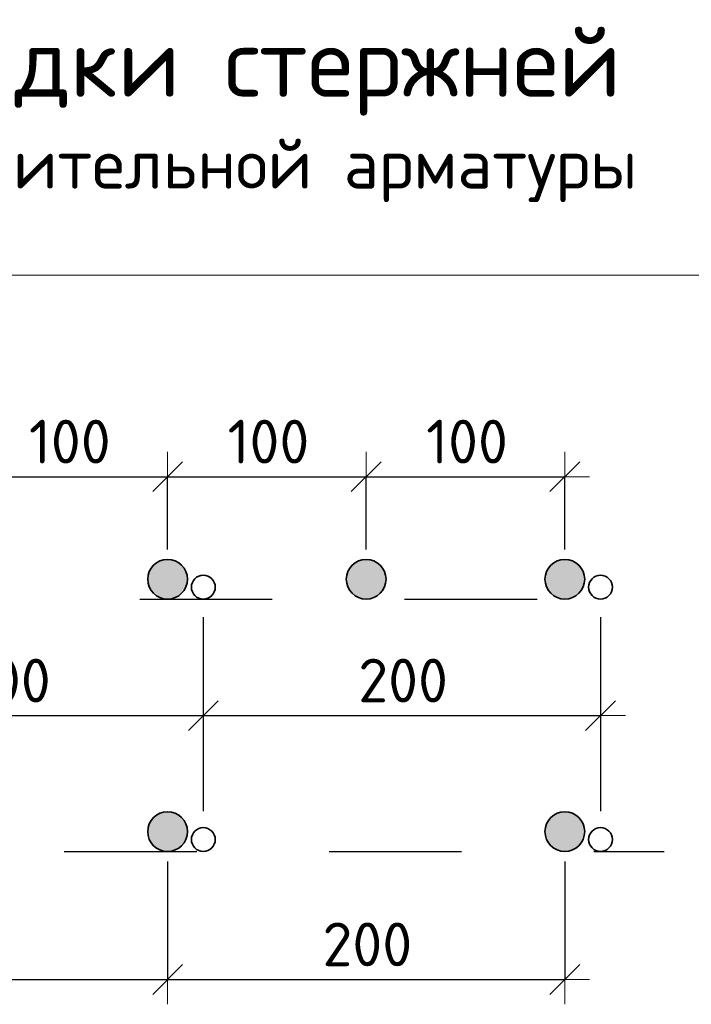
# Model space of a CAD drawing. Header units: metres. Extents: x -38 to 98, y -15 to 21.
# Tile 131 of 147: x 76.63 to 77.137, y 7.921 to 8.665. Entities that reach past the tile are written whole.
import ezdxf

# ---------------------------------------------------------------- set-up
doc = ezdxf.new("R2010")
doc.units = ezdxf.units.M
doc.header["$PDMODE"] = 65
doc.linetypes.add('______2', pattern=[0.0405, 0.03, -0.0105])
doc.layers.add('XR$3$_3898', color=7, linetype='Continuous')
doc.layers.add('XR$5$_3898', color=7, linetype='Continuous')
for name, color, linetype, lineweight in [('XR$3$Размерная линия_ общее', 7, 'Continuous', 13), ('XR$4$Текст_ примечание', 7, 'Continuous', 13), ('XR$5$Размерная линия_ общее', 7, 'Continuous', 13)]:
    doc.layers.add(name, color=color, linetype=linetype, lineweight=lineweight)
doc.styles.add('ISOCPEUR', font='txt')
doc.dimstyles.new('DIMSTYLE_8', dxfattribs={"dimtxt": 0.033, "dimasz": 0.0375, "dimexe": 0, "dimexo": 0, "dimgap": 0.0165, "dimtad": 2, "dimdec": 0, "dimlfac": 1000, "dimrnd": 1, "dimzin": 12, "dimdsep": 46, "dimtxsty": 'ISOCPEUR', "dimblk1": 'ALL_ML_STRICH', "dimblk2": 'ALL_ML_STRICH', "dimsah": 1, "dimcen": 0, "dimclrd": 7, "dimclre": 256, "dimclrt": 7, "dimadec": 0, "dimazin": 0, "dimtfac": 1, "dimtdec": 0, "dimtix": 1, "dimtmove": 2, "dimatfit": 3, "dimfxl": 0, "dimtzin": 0, "dimlwd": 0, "dimlwe": -3, "dimarcsym": 0})

# ---------------------------------------------------------------- blocks, each defined once
blk = doc.blocks.new('ALL_ML_STRICH')
at = {"color": 0, "linetype": 'ByBlock', "lineweight": -2}
for p, q in [((0, -0.5), (0, 0.5)), ((-0.3, -0.3), (0.3, 0.3)), ((-1, 0), (0.5, 0))]:
    blk.add_line(p, q, dxfattribs=at)
blk = doc.blocks.new('*D59')
at = {"layer": 'DEFPOINTS', "color": 7, "linetype": 'Continuous', "lineweight": 13, "transparency": 33554687}
for p in [(76.59196, 8.31961), (76.59196, 8.24218), (76.74196, 8.24218)]:
    blk.add_point(p, dxfattribs=at)
at = {"layer": 'XR$3$Размерная линия_ общее', "color": 253, "linetype": 'Continuous', "lineweight": -2, "true_color": 0xa0a0a0, "transparency": 33554687}
for p, q in [((76.59196, 8.26468), (76.59196, 8.31961)), ((76.74196, 8.26468), (76.74196, 8.31961))]:
    blk.add_line(p, q, dxfattribs=at)
at = {"layer": 'XR$3$Размерная линия_ общее', "color": 7, "linetype": 'Continuous', "lineweight": -2, "transparency": 33554687}
blk.add_line((76.59196, 8.31961), (76.74196, 8.31961), dxfattribs=at)
at = {"layer": 'XR$3$Размерная линия_ общее', "color": 7, "linetype": 'Continuous', "lineweight": 13, "transparency": 33554687, "xscale": 0.0375, "yscale": 0.0375, "zscale": 0.0375, "rotation": 180}
blk.add_blockref('ALL_ML_STRICH', (76.59196, 8.31961), dxfattribs=at)
at = {"layer": 'XR$3$Размерная линия_ общее', "color": 7, "linetype": 'Continuous', "lineweight": 13, "transparency": 33554687, "xscale": 0.0375, "yscale": 0.0375, "zscale": 0.0375}
blk.add_blockref('ALL_ML_STRICH', (76.74196, 8.31961), dxfattribs=at)
at = {"layer": 'XR$3$Размерная линия_ общее', "color": 7, "linetype": 'Continuous', "lineweight": 13, "transparency": 33554687, "insert": (76.63726, 8.36261), "char_height": 0.033, "width": 0.00165, "attachment_point": 1, "line_spacing_factor": 0.60241, "style": 'ISOCPEUR'}
blk.add_mtext('100', dxfattribs=at)
blk = doc.blocks.new('*D60')
at = {"layer": 'DEFPOINTS', "color": 7, "linetype": 'Continuous', "lineweight": 13, "transparency": 33554687}
for p in [(76.74196, 8.31961), (76.74196, 8.24218), (76.89196, 8.24218)]:
    blk.add_point(p, dxfattribs=at)
at = {"layer": 'XR$3$Размерная линия_ общее', "color": 253, "linetype": 'Continuous', "lineweight": -2, "true_color": 0xa0a0a0, "transparency": 33554687}
for p, q in [((76.74196, 8.26468), (76.74196, 8.31961)), ((76.89196, 8.26468), (76.89196, 8.31961))]:
    blk.add_line(p, q, dxfattribs=at)
at = {"layer": 'XR$3$Размерная линия_ общее', "color": 7, "linetype": 'Continuous', "lineweight": -2, "transparency": 33554687}
blk.add_line((76.74196, 8.31961), (76.89196, 8.31961), dxfattribs=at)
at = {"layer": 'XR$3$Размерная линия_ общее', "color": 7, "linetype": 'Continuous', "lineweight": 13, "transparency": 33554687, "xscale": 0.0375, "yscale": 0.0375, "zscale": 0.0375, "rotation": 180}
blk.add_blockref('ALL_ML_STRICH', (76.74196, 8.31961), dxfattribs=at)
at = {"layer": 'XR$3$Размерная линия_ общее', "color": 7, "linetype": 'Continuous', "lineweight": 13, "transparency": 33554687, "xscale": 0.0375, "yscale": 0.0375, "zscale": 0.0375}
blk.add_blockref('ALL_ML_STRICH', (76.89196, 8.31961), dxfattribs=at)
at = {"layer": 'XR$3$Размерная линия_ общее', "color": 7, "linetype": 'Continuous', "lineweight": 13, "transparency": 33554687, "insert": (76.78726, 8.36261), "char_height": 0.033, "width": 0.00165, "attachment_point": 1, "line_spacing_factor": 0.60241, "style": 'ISOCPEUR'}
blk.add_mtext('100', dxfattribs=at)
blk = doc.blocks.new('*D61')
at = {"layer": 'DEFPOINTS', "color": 7, "linetype": 'Continuous', "lineweight": 13, "transparency": 33554687}
for p in [(76.89196, 8.31961), (76.89196, 8.24218), (77.04196, 8.24218)]:
    blk.add_point(p, dxfattribs=at)
at = {"layer": 'XR$3$Размерная линия_ общее', "color": 253, "linetype": 'Continuous', "lineweight": -2, "true_color": 0xa0a0a0, "transparency": 33554687}
for p, q in [((76.89196, 8.26468), (76.89196, 8.31961)), ((77.04196, 8.26468), (77.04196, 8.31961))]:
    blk.add_line(p, q, dxfattribs=at)
at = {"layer": 'XR$3$Размерная линия_ общее', "color": 7, "linetype": 'Continuous', "lineweight": -2, "transparency": 33554687}
blk.add_line((76.89196, 8.31961), (77.04196, 8.31961), dxfattribs=at)
at = {"layer": 'XR$3$Размерная линия_ общее', "color": 7, "linetype": 'Continuous', "lineweight": 13, "transparency": 33554687, "xscale": 0.0375, "yscale": 0.0375, "zscale": 0.0375, "rotation": 180}
blk.add_blockref('ALL_ML_STRICH', (76.89196, 8.31961), dxfattribs=at)
at = {"layer": 'XR$3$Размерная линия_ общее', "color": 7, "linetype": 'Continuous', "lineweight": 13, "transparency": 33554687, "xscale": 0.0375, "yscale": 0.0375, "zscale": 0.0375}
blk.add_blockref('ALL_ML_STRICH', (77.04196, 8.31961), dxfattribs=at)
at = {"layer": 'XR$3$Размерная линия_ общее', "color": 7, "linetype": 'Continuous', "lineweight": 13, "transparency": 33554687, "insert": (76.93726, 8.36261), "char_height": 0.033, "width": 0.00165, "attachment_point": 1, "line_spacing_factor": 0.60241, "style": 'ISOCPEUR'}
blk.add_mtext('100', dxfattribs=at)
blk = doc.blocks.new('*D63')
at = {"layer": 'DEFPOINTS', "color": 7, "linetype": 'Continuous', "lineweight": 13, "transparency": 33554687}
for p in [(76.46896, 8.23618), (76.76896, 8.23618), (76.46896, 8.13924)]:
    blk.add_point(p, dxfattribs=at)
at = {"layer": 'XR$3$Размерная линия_ общее', "color": 253, "linetype": 'Continuous', "lineweight": -2, "true_color": 0xa0a0a0, "transparency": 33554687}
for p, q in [((76.46896, 8.21368), (76.46896, 8.13924)), ((76.76896, 8.21368), (76.76896, 8.13924))]:
    blk.add_line(p, q, dxfattribs=at)
at = {"layer": 'XR$3$Размерная линия_ общее', "color": 7, "linetype": 'Continuous', "lineweight": -2, "transparency": 33554687}
blk.add_line((76.46896, 8.13924), (76.76896, 8.13924), dxfattribs=at)
at = {"layer": 'XR$3$Размерная линия_ общее', "color": 7, "linetype": 'Continuous', "lineweight": 13, "transparency": 33554687, "xscale": 0.0375, "yscale": 0.0375, "zscale": 0.0375, "rotation": 180}
blk.add_blockref('ALL_ML_STRICH', (76.46896, 8.13924), dxfattribs=at)
at = {"layer": 'XR$3$Размерная линия_ общее', "color": 7, "linetype": 'Continuous', "lineweight": 13, "transparency": 33554687, "xscale": 0.0375, "yscale": 0.0375, "zscale": 0.0375}
blk.add_blockref('ALL_ML_STRICH', (76.76896, 8.13924), dxfattribs=at)
at = {"layer": 'XR$3$Размерная линия_ общее', "color": 7, "linetype": 'Continuous', "lineweight": 13, "transparency": 33554687, "insert": (76.58596, 8.18224), "char_height": 0.033, "width": 0.00165, "attachment_point": 1, "line_spacing_factor": 0.60241, "style": 'ISOCPEUR'}
blk.add_mtext('200', dxfattribs=at)
blk = doc.blocks.new('*D64')
at = {"layer": 'DEFPOINTS', "color": 7, "linetype": 'Continuous', "lineweight": 13, "transparency": 33554687}
for p in [(76.76896, 8.23618), (77.06896, 8.23618), (76.76896, 8.13924)]:
    blk.add_point(p, dxfattribs=at)
at = {"layer": 'XR$3$Размерная линия_ общее', "color": 253, "linetype": 'Continuous', "lineweight": -2, "true_color": 0xa0a0a0, "transparency": 33554687}
for p, q in [((76.76896, 8.21368), (76.76896, 8.13924)), ((77.06896, 8.21368), (77.06896, 8.13924))]:
    blk.add_line(p, q, dxfattribs=at)
at = {"layer": 'XR$3$Размерная линия_ общее', "color": 7, "linetype": 'Continuous', "lineweight": -2, "transparency": 33554687}
blk.add_line((76.76896, 8.13924), (77.06896, 8.13924), dxfattribs=at)
at = {"layer": 'XR$3$Размерная линия_ общее', "color": 7, "linetype": 'Continuous', "lineweight": 13, "transparency": 33554687, "xscale": 0.0375, "yscale": 0.0375, "zscale": 0.0375, "rotation": 180}
blk.add_blockref('ALL_ML_STRICH', (76.76896, 8.13924), dxfattribs=at)
at = {"layer": 'XR$3$Размерная линия_ общее', "color": 7, "linetype": 'Continuous', "lineweight": 13, "transparency": 33554687, "xscale": 0.0375, "yscale": 0.0375, "zscale": 0.0375}
blk.add_blockref('ALL_ML_STRICH', (77.06896, 8.13924), dxfattribs=at)
at = {"layer": 'XR$3$Размерная линия_ общее', "color": 7, "linetype": 'Continuous', "lineweight": 13, "transparency": 33554687, "insert": (76.88596, 8.18224), "char_height": 0.033, "width": 0.00165, "attachment_point": 1, "line_spacing_factor": 0.60241, "style": 'ISOCPEUR'}
blk.add_mtext('200', dxfattribs=at)
blk = doc.blocks.new('*D66')
at = {"layer": 'DEFPOINTS', "color": 7, "linetype": 'Continuous', "lineweight": 13, "transparency": 33554687}
for p in [(76.44196, 8.05168), (76.74196, 8.05168), (76.44196, 7.94007)]:
    blk.add_point(p, dxfattribs=at)
at = {"layer": 'XR$3$Размерная линия_ общее', "color": 253, "linetype": 'Continuous', "lineweight": -2, "true_color": 0xa0a0a0, "transparency": 33554687}
for p, q in [((76.44196, 8.02918), (76.44196, 7.94007)), ((76.74196, 8.02918), (76.74196, 7.94007))]:
    blk.add_line(p, q, dxfattribs=at)
at = {"layer": 'XR$3$Размерная линия_ общее', "color": 7, "linetype": 'Continuous', "lineweight": -2, "transparency": 33554687}
blk.add_line((76.44196, 7.94007), (76.74196, 7.94007), dxfattribs=at)
at = {"layer": 'XR$3$Размерная линия_ общее', "color": 7, "linetype": 'Continuous', "lineweight": 13, "transparency": 33554687, "xscale": 0.0375, "yscale": 0.0375, "zscale": 0.0375, "rotation": 180}
blk.add_blockref('ALL_ML_STRICH', (76.44196, 7.94007), dxfattribs=at)
at = {"layer": 'XR$3$Размерная линия_ общее', "color": 7, "linetype": 'Continuous', "lineweight": 13, "transparency": 33554687, "xscale": 0.0375, "yscale": 0.0375, "zscale": 0.0375}
blk.add_blockref('ALL_ML_STRICH', (76.74196, 7.94007), dxfattribs=at)
at = {"layer": 'XR$3$Размерная линия_ общее', "color": 7, "linetype": 'Continuous', "lineweight": 13, "transparency": 33554687, "insert": (76.55896, 7.98307), "char_height": 0.033, "width": 0.00165, "attachment_point": 1, "line_spacing_factor": 0.60241, "style": 'ISOCPEUR'}
blk.add_mtext('200', dxfattribs=at)
blk = doc.blocks.new('*D67')
at = {"layer": 'DEFPOINTS', "color": 7, "linetype": 'Continuous', "lineweight": 13, "transparency": 33554687}
for p in [(76.74196, 8.05168), (77.04196, 8.05168), (76.74196, 7.94007)]:
    blk.add_point(p, dxfattribs=at)
at = {"layer": 'XR$3$Размерная линия_ общее', "color": 253, "linetype": 'Continuous', "lineweight": -2, "true_color": 0xa0a0a0, "transparency": 33554687}
for p, q in [((76.74196, 8.02918), (76.74196, 7.94007)), ((77.04196, 8.02918), (77.04196, 7.94007))]:
    blk.add_line(p, q, dxfattribs=at)
at = {"layer": 'XR$3$Размерная линия_ общее', "color": 7, "linetype": 'Continuous', "lineweight": -2, "transparency": 33554687}
blk.add_line((76.74196, 7.94007), (77.04196, 7.94007), dxfattribs=at)
at = {"layer": 'XR$3$Размерная линия_ общее', "color": 7, "linetype": 'Continuous', "lineweight": 13, "transparency": 33554687, "xscale": 0.0375, "yscale": 0.0375, "zscale": 0.0375, "rotation": 180}
blk.add_blockref('ALL_ML_STRICH', (76.74196, 7.94007), dxfattribs=at)
at = {"layer": 'XR$3$Размерная линия_ общее', "color": 7, "linetype": 'Continuous', "lineweight": 13, "transparency": 33554687, "xscale": 0.0375, "yscale": 0.0375, "zscale": 0.0375}
blk.add_blockref('ALL_ML_STRICH', (77.04196, 7.94007), dxfattribs=at)
at = {"layer": 'XR$3$Размерная линия_ общее', "color": 7, "linetype": 'Continuous', "lineweight": 13, "transparency": 33554687, "insert": (76.85896, 7.98307), "char_height": 0.033, "width": 0.00165, "attachment_point": 1, "line_spacing_factor": 0.60241, "style": 'ISOCPEUR'}
blk.add_mtext('200', dxfattribs=at)
blk = doc.blocks.new('*D657')
at = {"layer": 'DEFPOINTS', "color": 7, "linetype": 'Continuous', "lineweight": 13, "transparency": 33554687}
for p in [(76.59196, 8.31961), (76.59196, 8.24218), (76.74196, 8.24218)]:
    blk.add_point(p, dxfattribs=at)
at = {"layer": 'XR$5$Размерная линия_ общее', "color": 253, "linetype": 'Continuous', "lineweight": -2, "true_color": 0xa0a0a0, "transparency": 33554687}
for p, q in [((76.59196, 8.26468), (76.59196, 8.31961)), ((76.74196, 8.26468), (76.74196, 8.31961))]:
    blk.add_line(p, q, dxfattribs=at)
at = {"layer": 'XR$5$Размерная линия_ общее', "color": 7, "linetype": 'Continuous', "lineweight": -2, "transparency": 33554687}
blk.add_line((76.59196, 8.31961), (76.74196, 8.31961), dxfattribs=at)
at = {"layer": 'XR$5$Размерная линия_ общее', "color": 7, "linetype": 'Continuous', "lineweight": 13, "transparency": 33554687, "xscale": 0.0375, "yscale": 0.0375, "zscale": 0.0375, "rotation": 180}
blk.add_blockref('ALL_ML_STRICH', (76.59196, 8.31961), dxfattribs=at)
at = {"layer": 'XR$5$Размерная линия_ общее', "color": 7, "linetype": 'Continuous', "lineweight": 13, "transparency": 33554687, "xscale": 0.0375, "yscale": 0.0375, "zscale": 0.0375}
blk.add_blockref('ALL_ML_STRICH', (76.74196, 8.31961), dxfattribs=at)
at = {"layer": 'XR$5$Размерная линия_ общее', "color": 7, "linetype": 'Continuous', "lineweight": 13, "transparency": 33554687, "insert": (76.63726, 8.36261), "char_height": 0.033, "width": 0.00165, "attachment_point": 1, "line_spacing_factor": 0.60241, "style": 'ISOCPEUR'}
blk.add_mtext('100', dxfattribs=at)
blk = doc.blocks.new('*D658')
at = {"layer": 'DEFPOINTS', "color": 7, "linetype": 'Continuous', "lineweight": 13, "transparency": 33554687}
for p in [(76.74196, 8.31961), (76.74196, 8.24218), (76.89196, 8.24218)]:
    blk.add_point(p, dxfattribs=at)
at = {"layer": 'XR$5$Размерная линия_ общее', "color": 253, "linetype": 'Continuous', "lineweight": -2, "true_color": 0xa0a0a0, "transparency": 33554687}
for p, q in [((76.74196, 8.26468), (76.74196, 8.31961)), ((76.89196, 8.26468), (76.89196, 8.31961))]:
    blk.add_line(p, q, dxfattribs=at)
at = {"layer": 'XR$5$Размерная линия_ общее', "color": 7, "linetype": 'Continuous', "lineweight": -2, "transparency": 33554687}
blk.add_line((76.74196, 8.31961), (76.89196, 8.31961), dxfattribs=at)
at = {"layer": 'XR$5$Размерная линия_ общее', "color": 7, "linetype": 'Continuous', "lineweight": 13, "transparency": 33554687, "xscale": 0.0375, "yscale": 0.0375, "zscale": 0.0375, "rotation": 180}
blk.add_blockref('ALL_ML_STRICH', (76.74196, 8.31961), dxfattribs=at)
at = {"layer": 'XR$5$Размерная линия_ общее', "color": 7, "linetype": 'Continuous', "lineweight": 13, "transparency": 33554687, "xscale": 0.0375, "yscale": 0.0375, "zscale": 0.0375}
blk.add_blockref('ALL_ML_STRICH', (76.89196, 8.31961), dxfattribs=at)
at = {"layer": 'XR$5$Размерная линия_ общее', "color": 7, "linetype": 'Continuous', "lineweight": 13, "transparency": 33554687, "insert": (76.78726, 8.36261), "char_height": 0.033, "width": 0.00165, "attachment_point": 1, "line_spacing_factor": 0.60241, "style": 'ISOCPEUR'}
blk.add_mtext('100', dxfattribs=at)
blk = doc.blocks.new('*D659')
at = {"layer": 'DEFPOINTS', "color": 7, "linetype": 'Continuous', "lineweight": 13, "transparency": 33554687}
for p in [(76.89196, 8.31961), (76.89196, 8.24218), (77.04196, 8.24218)]:
    blk.add_point(p, dxfattribs=at)
at = {"layer": 'XR$5$Размерная линия_ общее', "color": 253, "linetype": 'Continuous', "lineweight": -2, "true_color": 0xa0a0a0, "transparency": 33554687}
for p, q in [((76.89196, 8.26468), (76.89196, 8.31961)), ((77.04196, 8.26468), (77.04196, 8.31961))]:
    blk.add_line(p, q, dxfattribs=at)
at = {"layer": 'XR$5$Размерная линия_ общее', "color": 7, "linetype": 'Continuous', "lineweight": -2, "transparency": 33554687}
blk.add_line((76.89196, 8.31961), (77.04196, 8.31961), dxfattribs=at)
at = {"layer": 'XR$5$Размерная линия_ общее', "color": 7, "linetype": 'Continuous', "lineweight": 13, "transparency": 33554687, "xscale": 0.0375, "yscale": 0.0375, "zscale": 0.0375, "rotation": 180}
blk.add_blockref('ALL_ML_STRICH', (76.89196, 8.31961), dxfattribs=at)
at = {"layer": 'XR$5$Размерная линия_ общее', "color": 7, "linetype": 'Continuous', "lineweight": 13, "transparency": 33554687, "xscale": 0.0375, "yscale": 0.0375, "zscale": 0.0375}
blk.add_blockref('ALL_ML_STRICH', (77.04196, 8.31961), dxfattribs=at)
at = {"layer": 'XR$5$Размерная линия_ общее', "color": 7, "linetype": 'Continuous', "lineweight": 13, "transparency": 33554687, "insert": (76.93726, 8.36261), "char_height": 0.033, "width": 0.00165, "attachment_point": 1, "line_spacing_factor": 0.60241, "style": 'ISOCPEUR'}
blk.add_mtext('100', dxfattribs=at)
blk = doc.blocks.new('*D661')
at = {"layer": 'DEFPOINTS', "color": 7, "linetype": 'Continuous', "lineweight": 13, "transparency": 33554687}
for p in [(76.46896, 8.23618), (76.76896, 8.23618), (76.46896, 8.13924)]:
    blk.add_point(p, dxfattribs=at)
at = {"layer": 'XR$5$Размерная линия_ общее', "color": 253, "linetype": 'Continuous', "lineweight": -2, "true_color": 0xa0a0a0, "transparency": 33554687}
for p, q in [((76.46896, 8.21368), (76.46896, 8.13924)), ((76.76896, 8.21368), (76.76896, 8.13924))]:
    blk.add_line(p, q, dxfattribs=at)
at = {"layer": 'XR$5$Размерная линия_ общее', "color": 7, "linetype": 'Continuous', "lineweight": -2, "transparency": 33554687}
blk.add_line((76.46896, 8.13924), (76.76896, 8.13924), dxfattribs=at)
at = {"layer": 'XR$5$Размерная линия_ общее', "color": 7, "linetype": 'Continuous', "lineweight": 13, "transparency": 33554687, "xscale": 0.0375, "yscale": 0.0375, "zscale": 0.0375, "rotation": 180}
blk.add_blockref('ALL_ML_STRICH', (76.46896, 8.13924), dxfattribs=at)
at = {"layer": 'XR$5$Размерная линия_ общее', "color": 7, "linetype": 'Continuous', "lineweight": 13, "transparency": 33554687, "xscale": 0.0375, "yscale": 0.0375, "zscale": 0.0375}
blk.add_blockref('ALL_ML_STRICH', (76.76896, 8.13924), dxfattribs=at)
at = {"layer": 'XR$5$Размерная линия_ общее', "color": 7, "linetype": 'Continuous', "lineweight": 13, "transparency": 33554687, "insert": (76.58596, 8.18224), "char_height": 0.033, "width": 0.00165, "attachment_point": 1, "line_spacing_factor": 0.60241, "style": 'ISOCPEUR'}
blk.add_mtext('200', dxfattribs=at)
blk = doc.blocks.new('*D662')
at = {"layer": 'DEFPOINTS', "color": 7, "linetype": 'Continuous', "lineweight": 13, "transparency": 33554687}
for p in [(76.76896, 8.23618), (77.06896, 8.23618), (76.76896, 8.13924)]:
    blk.add_point(p, dxfattribs=at)
at = {"layer": 'XR$5$Размерная линия_ общее', "color": 253, "linetype": 'Continuous', "lineweight": -2, "true_color": 0xa0a0a0, "transparency": 33554687}
for p, q in [((76.76896, 8.21368), (76.76896, 8.13924)), ((77.06896, 8.21368), (77.06896, 8.13924))]:
    blk.add_line(p, q, dxfattribs=at)
at = {"layer": 'XR$5$Размерная линия_ общее', "color": 7, "linetype": 'Continuous', "lineweight": -2, "transparency": 33554687}
blk.add_line((76.76896, 8.13924), (77.06896, 8.13924), dxfattribs=at)
at = {"layer": 'XR$5$Размерная линия_ общее', "color": 7, "linetype": 'Continuous', "lineweight": 13, "transparency": 33554687, "xscale": 0.0375, "yscale": 0.0375, "zscale": 0.0375, "rotation": 180}
blk.add_blockref('ALL_ML_STRICH', (76.76896, 8.13924), dxfattribs=at)
at = {"layer": 'XR$5$Размерная линия_ общее', "color": 7, "linetype": 'Continuous', "lineweight": 13, "transparency": 33554687, "xscale": 0.0375, "yscale": 0.0375, "zscale": 0.0375}
blk.add_blockref('ALL_ML_STRICH', (77.06896, 8.13924), dxfattribs=at)
at = {"layer": 'XR$5$Размерная линия_ общее', "color": 7, "linetype": 'Continuous', "lineweight": 13, "transparency": 33554687, "insert": (76.88596, 8.18224), "char_height": 0.033, "width": 0.00165, "attachment_point": 1, "line_spacing_factor": 0.60241, "style": 'ISOCPEUR'}
blk.add_mtext('200', dxfattribs=at)
blk = doc.blocks.new('*D664')
at = {"layer": 'DEFPOINTS', "color": 7, "linetype": 'Continuous', "lineweight": 13, "transparency": 33554687}
for p in [(76.44196, 8.05168), (76.74196, 8.05168), (76.44196, 7.94007)]:
    blk.add_point(p, dxfattribs=at)
at = {"layer": 'XR$5$Размерная линия_ общее', "color": 253, "linetype": 'Continuous', "lineweight": -2, "true_color": 0xa0a0a0, "transparency": 33554687}
for p, q in [((76.44196, 8.02918), (76.44196, 7.94007)), ((76.74196, 8.02918), (76.74196, 7.94007))]:
    blk.add_line(p, q, dxfattribs=at)
at = {"layer": 'XR$5$Размерная линия_ общее', "color": 7, "linetype": 'Continuous', "lineweight": -2, "transparency": 33554687}
blk.add_line((76.44196, 7.94007), (76.74196, 7.94007), dxfattribs=at)
at = {"layer": 'XR$5$Размерная линия_ общее', "color": 7, "linetype": 'Continuous', "lineweight": 13, "transparency": 33554687, "xscale": 0.0375, "yscale": 0.0375, "zscale": 0.0375, "rotation": 180}
blk.add_blockref('ALL_ML_STRICH', (76.44196, 7.94007), dxfattribs=at)
at = {"layer": 'XR$5$Размерная линия_ общее', "color": 7, "linetype": 'Continuous', "lineweight": 13, "transparency": 33554687, "xscale": 0.0375, "yscale": 0.0375, "zscale": 0.0375}
blk.add_blockref('ALL_ML_STRICH', (76.74196, 7.94007), dxfattribs=at)
at = {"layer": 'XR$5$Размерная линия_ общее', "color": 7, "linetype": 'Continuous', "lineweight": 13, "transparency": 33554687, "insert": (76.55896, 7.98307), "char_height": 0.033, "width": 0.00165, "attachment_point": 1, "line_spacing_factor": 0.60241, "style": 'ISOCPEUR'}
blk.add_mtext('200', dxfattribs=at)
blk = doc.blocks.new('*D665')
at = {"layer": 'DEFPOINTS', "color": 7, "linetype": 'Continuous', "lineweight": 13, "transparency": 33554687}
for p in [(76.74196, 8.05168), (77.04196, 8.05168), (76.74196, 7.94007)]:
    blk.add_point(p, dxfattribs=at)
at = {"layer": 'XR$5$Размерная линия_ общее', "color": 253, "linetype": 'Continuous', "lineweight": -2, "true_color": 0xa0a0a0, "transparency": 33554687}
for p, q in [((76.74196, 8.02918), (76.74196, 7.94007)), ((77.04196, 8.02918), (77.04196, 7.94007))]:
    blk.add_line(p, q, dxfattribs=at)
at = {"layer": 'XR$5$Размерная линия_ общее', "color": 7, "linetype": 'Continuous', "lineweight": -2, "transparency": 33554687}
blk.add_line((76.74196, 7.94007), (77.04196, 7.94007), dxfattribs=at)
at = {"layer": 'XR$5$Размерная линия_ общее', "color": 7, "linetype": 'Continuous', "lineweight": 13, "transparency": 33554687, "xscale": 0.0375, "yscale": 0.0375, "zscale": 0.0375, "rotation": 180}
blk.add_blockref('ALL_ML_STRICH', (76.74196, 7.94007), dxfattribs=at)
at = {"layer": 'XR$5$Размерная линия_ общее', "color": 7, "linetype": 'Continuous', "lineweight": 13, "transparency": 33554687, "xscale": 0.0375, "yscale": 0.0375, "zscale": 0.0375}
blk.add_blockref('ALL_ML_STRICH', (77.04196, 7.94007), dxfattribs=at)
at = {"layer": 'XR$5$Размерная линия_ общее', "color": 7, "linetype": 'Continuous', "lineweight": 13, "transparency": 33554687, "insert": (76.85896, 7.98307), "char_height": 0.033, "width": 0.00165, "attachment_point": 1, "line_spacing_factor": 0.60241, "style": 'ISOCPEUR'}
blk.add_mtext('200', dxfattribs=at)

msp = doc.modelspace()

# ---------------------------------------------------------------- hatches: boundary and pattern name
at = {"linetype": 'Continuous', "lineweight": 25, "true_color": 0xa2a2a2, "transparency": 33554687}
for points in [[(76.75386, 8.25131), (76.75257, 8.25278), (76.7511, 8.25408), (76.74946, 8.25517), (76.7477, 8.25603), (76.74585, 8.25667), (76.74392, 8.25705), (76.74196, 8.25718), (76.74001, 8.25705), (76.73808, 8.25667), (76.73622, 8.25603), (76.73446, 8.25517), (76.73283, 8.25408), (76.73136, 8.25278), (76.73006, 8.25131), (76.72897, 8.24968), (76.72811, 8.24792), (76.72748, 8.24606), (76.72709, 8.24413), (76.72696, 8.24218), (76.72709, 8.24022), (76.72748, 8.23829), (76.72811, 8.23644), (76.72897, 8.23468), (76.73006, 8.23305), (76.73136, 8.23157), (76.73283, 8.23028), (76.73446, 8.22919), (76.73622, 8.22832), (76.73808, 8.22769), (76.74001, 8.2273), (76.74196, 8.22718), (76.74392, 8.2273), (76.74585, 8.22769), (76.7477, 8.22832), (76.74946, 8.22919), (76.7511, 8.23028), (76.75257, 8.23157), (76.75386, 8.23305), (76.75495, 8.23468), (76.75582, 8.23644), (76.75645, 8.23829), (76.75684, 8.24022), (76.75696, 8.24218), (76.75684, 8.24413), (76.75645, 8.24606), (76.75582, 8.24792), (76.75495, 8.24968)], [(76.75386, 8.25131), (76.75257, 8.25278), (76.7511, 8.25408), (76.74946, 8.25517), (76.7477, 8.25603), (76.74585, 8.25667), (76.74392, 8.25705), (76.74196, 8.25718), (76.74001, 8.25705), (76.73808, 8.25667), (76.73622, 8.25603), (76.73446, 8.25517), (76.73283, 8.25408), (76.73136, 8.25278), (76.73006, 8.25131), (76.72897, 8.24968), (76.72811, 8.24792), (76.72748, 8.24606), (76.72709, 8.24413), (76.72696, 8.24218), (76.72709, 8.24022), (76.72748, 8.23829), (76.72811, 8.23644), (76.72897, 8.23468), (76.73006, 8.23305), (76.73136, 8.23157), (76.73283, 8.23028), (76.73446, 8.22919), (76.73622, 8.22832), (76.73808, 8.22769), (76.74001, 8.2273), (76.74196, 8.22718), (76.74392, 8.2273), (76.74585, 8.22769), (76.7477, 8.22832), (76.74946, 8.22919), (76.7511, 8.23028), (76.75257, 8.23157), (76.75386, 8.23305), (76.75495, 8.23468), (76.75582, 8.23644), (76.75645, 8.23829), (76.75684, 8.24022), (76.75696, 8.24218), (76.75684, 8.24413), (76.75645, 8.24606), (76.75582, 8.24792), (76.75495, 8.24968)], [(76.90386, 8.25131), (76.90257, 8.25278), (76.9011, 8.25408), (76.89946, 8.25517), (76.8977, 8.25603), (76.89585, 8.25667), (76.89392, 8.25705), (76.89196, 8.25718), (76.89001, 8.25705), (76.88808, 8.25667), (76.88622, 8.25603), (76.88446, 8.25517), (76.88283, 8.25408), (76.88136, 8.25278), (76.88006, 8.25131), (76.87897, 8.24968), (76.87811, 8.24792), (76.87748, 8.24606), (76.87709, 8.24413), (76.87696, 8.24218), (76.87709, 8.24022), (76.87748, 8.23829), (76.87811, 8.23644), (76.87897, 8.23468), (76.88006, 8.23305), (76.88136, 8.23157), (76.88283, 8.23028), (76.88446, 8.22919), (76.88622, 8.22832), (76.88808, 8.22769), (76.89001, 8.2273), (76.89196, 8.22718), (76.89392, 8.2273), (76.89585, 8.22769), (76.8977, 8.22832), (76.89946, 8.22919), (76.9011, 8.23028), (76.90257, 8.23157), (76.90386, 8.23305), (76.90495, 8.23468), (76.90582, 8.23644), (76.90645, 8.23829), (76.90684, 8.24022), (76.90696, 8.24218), (76.90684, 8.24413), (76.90645, 8.24606), (76.90582, 8.24792), (76.90495, 8.24968)], [(76.90386, 8.25131), (76.90257, 8.25278), (76.9011, 8.25408), (76.89946, 8.25517), (76.8977, 8.25603), (76.89585, 8.25667), (76.89392, 8.25705), (76.89196, 8.25718), (76.89001, 8.25705), (76.88808, 8.25667), (76.88622, 8.25603), (76.88446, 8.25517), (76.88283, 8.25408), (76.88136, 8.25278), (76.88006, 8.25131), (76.87897, 8.24968), (76.87811, 8.24792), (76.87748, 8.24606), (76.87709, 8.24413), (76.87696, 8.24218), (76.87709, 8.24022), (76.87748, 8.23829), (76.87811, 8.23644), (76.87897, 8.23468), (76.88006, 8.23305), (76.88136, 8.23157), (76.88283, 8.23028), (76.88446, 8.22919), (76.88622, 8.22832), (76.88808, 8.22769), (76.89001, 8.2273), (76.89196, 8.22718), (76.89392, 8.2273), (76.89585, 8.22769), (76.8977, 8.22832), (76.89946, 8.22919), (76.9011, 8.23028), (76.90257, 8.23157), (76.90386, 8.23305), (76.90495, 8.23468), (76.90582, 8.23644), (76.90645, 8.23829), (76.90684, 8.24022), (76.90696, 8.24218), (76.90684, 8.24413), (76.90645, 8.24606), (76.90582, 8.24792), (76.90495, 8.24968)], [(77.05386, 8.25131), (77.05257, 8.25278), (77.0511, 8.25408), (77.04946, 8.25517), (77.0477, 8.25603), (77.04585, 8.25667), (77.04392, 8.25705), (77.04196, 8.25718), (77.04001, 8.25705), (77.03808, 8.25667), (77.03622, 8.25603), (77.03446, 8.25517), (77.03283, 8.25408), (77.03136, 8.25278), (77.03006, 8.25131), (77.02897, 8.24968), (77.02811, 8.24792), (77.02748, 8.24606), (77.02709, 8.24413), (77.02696, 8.24218), (77.02709, 8.24022), (77.02748, 8.23829), (77.02811, 8.23644), (77.02897, 8.23468), (77.03006, 8.23305), (77.03136, 8.23157), (77.03283, 8.23028), (77.03446, 8.22919), (77.03622, 8.22832), (77.03808, 8.22769), (77.04001, 8.2273), (77.04196, 8.22718), (77.04392, 8.2273), (77.04585, 8.22769), (77.0477, 8.22832), (77.04946, 8.22919), (77.0511, 8.23028), (77.05257, 8.23157), (77.05386, 8.23305), (77.05495, 8.23468), (77.05582, 8.23644), (77.05645, 8.23829), (77.05684, 8.24022), (77.05696, 8.24218), (77.05684, 8.24413), (77.05645, 8.24606), (77.05582, 8.24792), (77.05495, 8.24968)], [(77.05386, 8.25131), (77.05257, 8.25278), (77.0511, 8.25408), (77.04946, 8.25517), (77.0477, 8.25603), (77.04585, 8.25667), (77.04392, 8.25705), (77.04196, 8.25718), (77.04001, 8.25705), (77.03808, 8.25667), (77.03622, 8.25603), (77.03446, 8.25517), (77.03283, 8.25408), (77.03136, 8.25278), (77.03006, 8.25131), (77.02897, 8.24968), (77.02811, 8.24792), (77.02748, 8.24606), (77.02709, 8.24413), (77.02696, 8.24218), (77.02709, 8.24022), (77.02748, 8.23829), (77.02811, 8.23644), (77.02897, 8.23468), (77.03006, 8.23305), (77.03136, 8.23157), (77.03283, 8.23028), (77.03446, 8.22919), (77.03622, 8.22832), (77.03808, 8.22769), (77.04001, 8.2273), (77.04196, 8.22718), (77.04392, 8.2273), (77.04585, 8.22769), (77.0477, 8.22832), (77.04946, 8.22919), (77.0511, 8.23028), (77.05257, 8.23157), (77.05386, 8.23305), (77.05495, 8.23468), (77.05582, 8.23644), (77.05645, 8.23829), (77.05684, 8.24022), (77.05696, 8.24218), (77.05684, 8.24413), (77.05645, 8.24606), (77.05582, 8.24792), (77.05495, 8.24968)], [(76.75386, 8.06081), (76.75257, 8.06228), (76.7511, 8.06358), (76.74946, 8.06467), (76.7477, 8.06553), (76.74585, 8.06617), (76.74392, 8.06655), (76.74196, 8.06668), (76.74001, 8.06655), (76.73808, 8.06617), (76.73622, 8.06553), (76.73446, 8.06467), (76.73283, 8.06358), (76.73136, 8.06228), (76.73006, 8.06081), (76.72897, 8.05918), (76.72811, 8.05742), (76.72748, 8.05556), (76.72709, 8.05363), (76.72696, 8.05168), (76.72709, 8.04972), (76.72748, 8.04779), (76.72811, 8.04594), (76.72897, 8.04418), (76.73006, 8.04255), (76.73136, 8.04107), (76.73283, 8.03978), (76.73446, 8.03869), (76.73622, 8.03782), (76.73808, 8.03719), (76.74001, 8.0368), (76.74196, 8.03668), (76.74392, 8.0368), (76.74585, 8.03719), (76.7477, 8.03782), (76.74946, 8.03869), (76.7511, 8.03978), (76.75257, 8.04107), (76.75386, 8.04255), (76.75495, 8.04418), (76.75582, 8.04594), (76.75645, 8.04779), (76.75684, 8.04972), (76.75696, 8.05168), (76.75684, 8.05363), (76.75645, 8.05556), (76.75582, 8.05742), (76.75495, 8.05918)], [(76.75386, 8.06081), (76.75257, 8.06228), (76.7511, 8.06358), (76.74946, 8.06467), (76.7477, 8.06553), (76.74585, 8.06617), (76.74392, 8.06655), (76.74196, 8.06668), (76.74001, 8.06655), (76.73808, 8.06617), (76.73622, 8.06553), (76.73446, 8.06467), (76.73283, 8.06358), (76.73136, 8.06228), (76.73006, 8.06081), (76.72897, 8.05918), (76.72811, 8.05742), (76.72748, 8.05556), (76.72709, 8.05363), (76.72696, 8.05168), (76.72709, 8.04972), (76.72748, 8.04779), (76.72811, 8.04594), (76.72897, 8.04418), (76.73006, 8.04255), (76.73136, 8.04107), (76.73283, 8.03978), (76.73446, 8.03869), (76.73622, 8.03782), (76.73808, 8.03719), (76.74001, 8.0368), (76.74196, 8.03668), (76.74392, 8.0368), (76.74585, 8.03719), (76.7477, 8.03782), (76.74946, 8.03869), (76.7511, 8.03978), (76.75257, 8.04107), (76.75386, 8.04255), (76.75495, 8.04418), (76.75582, 8.04594), (76.75645, 8.04779), (76.75684, 8.04972), (76.75696, 8.05168), (76.75684, 8.05363), (76.75645, 8.05556), (76.75582, 8.05742), (76.75495, 8.05918)], [(77.05386, 8.06081), (77.05257, 8.06228), (77.0511, 8.06358), (77.04946, 8.06467), (77.0477, 8.06553), (77.04585, 8.06617), (77.04392, 8.06655), (77.04196, 8.06668), (77.04001, 8.06655), (77.03808, 8.06617), (77.03622, 8.06553), (77.03446, 8.06467), (77.03283, 8.06358), (77.03136, 8.06228), (77.03006, 8.06081), (77.02897, 8.05918), (77.02811, 8.05742), (77.02748, 8.05556), (77.02709, 8.05363), (77.02696, 8.05168), (77.02709, 8.04972), (77.02748, 8.04779), (77.02811, 8.04594), (77.02897, 8.04418), (77.03006, 8.04255), (77.03136, 8.04107), (77.03283, 8.03978), (77.03446, 8.03869), (77.03622, 8.03782), (77.03808, 8.03719), (77.04001, 8.0368), (77.04196, 8.03668), (77.04392, 8.0368), (77.04585, 8.03719), (77.0477, 8.03782), (77.04946, 8.03869), (77.0511, 8.03978), (77.05257, 8.04107), (77.05386, 8.04255), (77.05495, 8.04418), (77.05582, 8.04594), (77.05645, 8.04779), (77.05684, 8.04972), (77.05696, 8.05168), (77.05684, 8.05363), (77.05645, 8.05556), (77.05582, 8.05742), (77.05495, 8.05918)], [(77.05386, 8.06081), (77.05257, 8.06228), (77.0511, 8.06358), (77.04946, 8.06467), (77.0477, 8.06553), (77.04585, 8.06617), (77.04392, 8.06655), (77.04196, 8.06668), (77.04001, 8.06655), (77.03808, 8.06617), (77.03622, 8.06553), (77.03446, 8.06467), (77.03283, 8.06358), (77.03136, 8.06228), (77.03006, 8.06081), (77.02897, 8.05918), (77.02811, 8.05742), (77.02748, 8.05556), (77.02709, 8.05363), (77.02696, 8.05168), (77.02709, 8.04972), (77.02748, 8.04779), (77.02811, 8.04594), (77.02897, 8.04418), (77.03006, 8.04255), (77.03136, 8.04107), (77.03283, 8.03978), (77.03446, 8.03869), (77.03622, 8.03782), (77.03808, 8.03719), (77.04001, 8.0368), (77.04196, 8.03668), (77.04392, 8.0368), (77.04585, 8.03719), (77.0477, 8.03782), (77.04946, 8.03869), (77.0511, 8.03978), (77.05257, 8.04107), (77.05386, 8.04255), (77.05495, 8.04418), (77.05582, 8.04594), (77.05645, 8.04779), (77.05684, 8.04972), (77.05696, 8.05168), (77.05684, 8.05363), (77.05645, 8.05556), (77.05582, 8.05742), (77.05495, 8.05918)]]:
    msp.add_hatch(color=253, dxfattribs=at).paths.add_polyline_path(points)

# ---------------------------------------------------------------- linework, layer by layer
at = {"color": 8, "linetype": '______2', "lineweight": -3, "true_color": 0x737373, "transparency": 33554687}
for p, q in [((76.12096, 8.22718), (77.11696, 8.22718)), ((76.12096, 8.22718), (77.11696, 8.22718)), ((76.06396, 8.03668), (77.11696, 8.03668)), ((76.06396, 8.03668), (77.11696, 8.03668))]:
    msp.add_line(p, q, dxfattribs=at)
at = {"layer": 'XR$3$_3898', "color": 7, "linetype": 'Continuous', "lineweight": 35, "transparency": 33554687}
for centre, radius in [((76.74196, 8.24218), 0.015), ((76.89196, 8.24218), 0.015), ((77.04196, 8.24218), 0.015), ((76.76896, 8.23618), 0.009), ((77.06896, 8.23618), 0.009), ((76.74196, 8.05168), 0.015), ((77.04196, 8.05168), 0.015), ((76.76896, 8.04568), 0.009), ((77.06896, 8.04568), 0.009)]:
    msp.add_circle(centre, radius, dxfattribs=at)
at = {"layer": 'XR$3$Размерная линия_ общее', "color": 253, "linetype": 'Continuous', "lineweight": -3, "true_color": 0xa0a0a0, "transparency": 33554687}
for p, q in [((76.76896, 8.13924), (76.76896, 8.06724)), ((77.06896, 8.13924), (77.06896, 8.06724))]:
    msp.add_line(p, q, dxfattribs=at)
at = {"layer": 'XR$4$Текст_ примечание', "color": 7, "linetype": 'Continuous', "lineweight": 13, "transparency": 33554687}
msp.add_line((86.41979, 8.47171), (67.91979, 8.47171), dxfattribs=at)
at = {"layer": 'XR$5$_3898', "color": 7, "linetype": 'Continuous', "lineweight": 35, "transparency": 33554687}
for centre, radius in [((76.74196, 8.24218), 0.015), ((76.89196, 8.24218), 0.015), ((77.04196, 8.24218), 0.015), ((76.76896, 8.23618), 0.009), ((77.06896, 8.23618), 0.009), ((76.74196, 8.05168), 0.015), ((77.04196, 8.05168), 0.015), ((76.76896, 8.04568), 0.009), ((77.06896, 8.04568), 0.009)]:
    msp.add_circle(centre, radius, dxfattribs=at)
at = {"layer": 'XR$5$Размерная линия_ общее', "color": 253, "linetype": 'Continuous', "lineweight": -3, "true_color": 0xa0a0a0, "transparency": 33554687}
for p, q in [((76.76896, 8.13924), (76.76896, 8.06724)), ((77.06896, 8.13924), (77.06896, 8.06724))]:
    msp.add_line(p, q, dxfattribs=at)

# ---------------------------------------------------------------- texts
at = {"color": 7, "linetype": 'Continuous', "lineweight": 13, "transparency": 33554687, "insert": (76.64119, 8.65893), "char_height": 0.0525, "width": 1.2320438, "attachment_point": 2, "line_spacing_factor": 0.963855}
msp.add_mtext('\\A1;{\\fISOCPEUR|i0|b0;\\H0.052500;\\W1.000000;\\C7;Схема раскладки стержней}\\P{\\fISOCPEUR|i0|b0;\\H0.037500;\\W1.000000;\\C7;фоновой и дополнительной арматуры}\\P', dxfattribs=at)
msp.add_mtext('\\A1;{\\fISOCPEUR|i0|b0;\\H0.052500;\\W1.000000;\\C7;Схема раскладки стержней}\\P{\\fISOCPEUR|i0|b0;\\H0.037500;\\W1.000000;\\C7;фоновой и дополнительной арматуры}\\P', dxfattribs=at)

# ---------------------------------------------------------------- dimensions: what is measured, and where the dimension line sits
at = {"layer": 'XR$3$Размерная линия_ общее', "color": 7, "linetype": 'Continuous', "lineweight": 13, "transparency": 33554687}
for base, p1, p2, text, picture, middle in [((76.74196, 8.31961), (76.59196, 8.26468), (76.74196, 8.26468), '100', '*D59', (76.66696, 8.33611)), ((76.89196, 8.31961), (76.74196, 8.26468), (76.89196, 8.26468), '100', '*D60', (76.81696, 8.33611)), ((77.04196, 8.31961), (76.89196, 8.26468), (77.04196, 8.26468), '100', '*D61', (76.96696, 8.33611)), ((76.76896, 8.13924), (76.46896, 8.21368), (76.76896, 8.21368), '200', '*D63', (76.61896, 8.15574)), ((77.06896, 8.13924), (76.76896, 8.21368), (77.06896, 8.21368), '200', '*D64', (76.91896, 8.15574)), ((76.74196, 7.94007), (76.44196, 8.02918), (76.74196, 8.02918), '200', '*D66', (76.59196, 7.95657)), ((77.04196, 7.94007), (76.74196, 8.02918), (77.04196, 8.02918), '200', '*D67', (76.89196, 7.95657))]:
    dim = msp.add_linear_dim(base=base, p1=p1, p2=p2, text=text, dimstyle='DIMSTYLE_8', override={"dimpost": '<>', "dimclrd": 7, "dimclre": 253, "dimclrt": 7, "dimlwd": 0, "dimlwe": 65533}, dxfattribs=at)
    dim.commit()
    dim.dimension.update_dxf_attribs({"geometry": picture, "text_midpoint": middle, "dimtype": 160})
at = {"layer": 'XR$5$Размерная линия_ общее', "color": 7, "linetype": 'Continuous', "lineweight": 13, "transparency": 33554687}
for base, p1, p2, text, picture, middle in [((76.74196, 8.31961), (76.59196, 8.26468), (76.74196, 8.26468), '100', '*D657', (76.66696, 8.33611)), ((76.89196, 8.31961), (76.74196, 8.26468), (76.89196, 8.26468), '100', '*D658', (76.81696, 8.33611)), ((77.04196, 8.31961), (76.89196, 8.26468), (77.04196, 8.26468), '100', '*D659', (76.96696, 8.33611)), ((76.76896, 8.13924), (76.46896, 8.21368), (76.76896, 8.21368), '200', '*D661', (76.61896, 8.15574)), ((77.06896, 8.13924), (76.76896, 8.21368), (77.06896, 8.21368), '200', '*D662', (76.91896, 8.15574)), ((76.74196, 7.94007), (76.44196, 8.02918), (76.74196, 8.02918), '200', '*D664', (76.59196, 7.95657)), ((77.04196, 7.94007), (76.74196, 8.02918), (77.04196, 8.02918), '200', '*D665', (76.89196, 7.95657))]:
    dim = msp.add_linear_dim(base=base, p1=p1, p2=p2, text=text, dimstyle='DIMSTYLE_8', override={"dimpost": '<>', "dimclrd": 7, "dimclre": 253, "dimclrt": 7, "dimlwd": 0, "dimlwe": 65533}, dxfattribs=at)
    dim.commit()
    dim.dimension.update_dxf_attribs({"geometry": picture, "text_midpoint": middle, "dimtype": 160})

doc.saveas('drawing.dxf')
